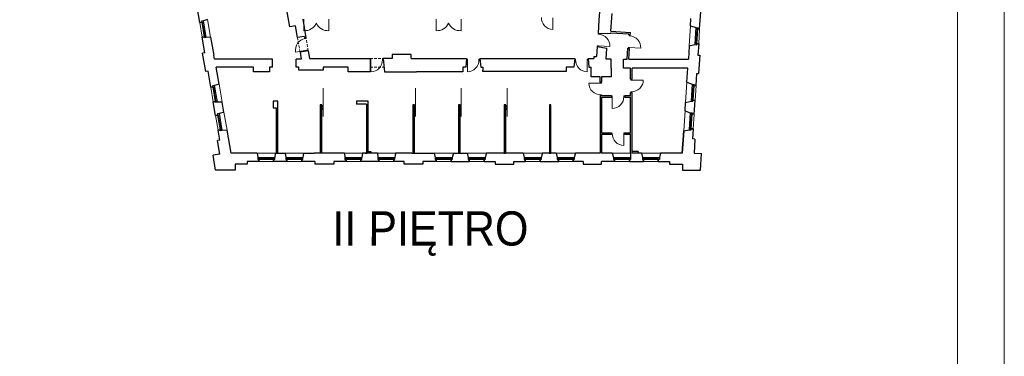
# Model space of a CAD drawing. Header units: millimetres. Extents: x 6904000 to 7075021, y 297772 to 407623.
# Tile 26 of 91: x 6952833 to 6956526, y 388911 to 390173. Entities that reach past the tile are written whole.
import ezdxf

# ---------------------------------------------------------------- set-up
doc = ezdxf.new("R2010")
doc.units = ezdxf.units.MM
doc.linetypes.add('MCS - PW - 2 piętro (2026.04.21)_do wysłania$0$DASHED', pattern=[19.05, 12.7, -6.35])
for name, color, linetype, lineweight in [('MCS - PW - 2 piętro (2026.04.21)_do wysłania$0$Drzwi i okna', 8, 'Continuous', 9), ('MCS - PW - 2 piętro (2026.04.21)_do wysłania$0$Opis', 8, 'Continuous', 9), ('MCS - PW - 2 piętro (2026.04.21)_do wysłania$0$Przekrojowa', 8, 'Continuous', 25), ('MCS - PW - 2 piętro (2026.04.21)_do wysłania$0$Ramka', 8, 'Continuous', 9), ('MCS - PW - 2 piętro (2026.04.21)_do wysłania$0$Widokowa', 8, 'Continuous', 9)]:
    doc.layers.add(name, color=color, linetype=linetype, lineweight=lineweight)
doc.layers.add('MCS - PW - 2 piętro (2026.04.21)_do wysłania$0$Obrys powierzchni', color=8, linetype='Continuous', lineweight=9, plot=False)
doc.styles.add('MCS - PW - 2 piętro (2026.04.21)_do wysłania$0$ARIELCE', font='arial.ttf', dxfattribs={"width": 0.9})

# ---------------------------------------------------------------- blocks, each defined once
blk = doc.blocks.new('MCS - PW - 2 piętro (2026.04.21)_do wysłania$0$zw$2918')
at = {"layer": 'MCS - PW - 2 piętro (2026.04.21)_do wysłania$0$Drzwi i okna', "color": 0}
for p, q in [((1352.6, -2969.1), (1352.5, -3054.6)), ((1539.7, -2969.1), (1539.8, -3054.6)), ((2344.7, -2969.1), (2344.6, -3054.6)), ((2531.8, -2969.1), (2531.9, -3054.6)), ((3221.2, -2959.2), (3220.4, -3044.7)), ((3559.9, -3081.2), (3560.3, -3074.6)), ((3568.8, -3081.8), (3559.9, -3081.2)), ((3567.8, -3081.8), (3568.3, -3075.1)), ((3792, -3093.7), (3792.4, -3087)), ((3800.9, -3094.3), (3792, -3093.7)), ((3800, -3094.2), (3800.4, -3087.5)), ((1359.2, -3114.6), (1358.2, -3109)), ((1358.2, -3114.8), (1367, -3113.2)), ((1367, -3113.2), (1366, -3107.4)), ((3554.3, -3168), (3553.9, -3174.5)), ((3563.3, -3168.6), (3554.3, -3168)), ((3561.8, -3175), (3562.3, -3168.5)), ((3562.3, -3168.5), (3647.6, -3174)), ((1374.5, -3200.2), (1290.3, -3215.2)), ((1373.5, -3200.3), (1382.3, -3198.7)), ((1375.7, -3207.2), (1374.5, -3200.2)), ((1382.3, -3198.7), (1383.6, -3205.9)), ((3786.4, -3180.5), (3786, -3186.9)), ((3795.4, -3181), (3786.4, -3180.5)), ((3794, -3187.4), (3794.4, -3181)), ((3794.4, -3181), (3879.7, -3186.4)), ((1855.3, -3269), (1848.8, -3269)), ((1848.8, -3277), (1855.3, -3277)), ((1855.3, -3277), (1855.1, -3362.5)), ((1855.3, -3278), (1855.3, -3269)), ((1942.2, -3278.2), (1942.2, -3269.2)), ((1942.2, -3269.2), (1948.8, -3269.2)), ((1942.2, -3277.2), (1950.1, -3277.2)), ((2571.6, -3277), (2579.4, -3277)), ((2579.4, -3269), (2572.9, -3269)), ((2579.4, -3277), (2579.3, -3362.5)), ((2579.4, -3278), (2579.4, -3269)), ((2666.3, -3278.2), (2666.3, -3269.2)), ((2666.3, -3269.2), (2672.9, -3269.2)), ((2666.3, -3277.2), (2674.2, -3277.2)), ((3391.1, -3277.2), (3383.2, -3277.2)), ((3391.1, -3269.2), (3384, -3269.2)), ((3391.1, -3278.2), (3391.1, -3269.2)), ((3478, -3278), (3478, -3269)), ((3478, -3269), (3485, -3269)), ((3485.8, -3277), (3478, -3277)), ((3478, -3277), (3478.2, -3362.5)), ((3576.7, -3448.5), (3491.2, -3448.3)), ((3575.7, -3448.5), (3584.7, -3448.5)), ((3576.7, -3442), (3576.7, -3448.5)), ((3584.7, -3448.5), (3584.7, -3442)), ((3805.4, -3425.5), (3805.4, -3419)), ((3814.4, -3425.5), (3805.4, -3425.5)), ((3813.4, -3419), (3813.4, -3425.5)), ((3813.4, -3425.5), (3898.9, -3425.4)), ((3575.5, -3535.4), (3584.5, -3535.4)), ((3576.5, -3535.4), (3576.5, -3542)), ((3584.5, -3535.4), (3584.5, -3542)), ((3666.2, -3544.3), (3659.7, -3544.3)), ((3666.2, -3553.3), (3666.2, -3544.3)), ((3753.1, -3553.5), (3753.1, -3544.5)), ((3753.1, -3544.5), (3759.7, -3544.5)), ((3814.6, -3512.4), (3805.6, -3512.4)), ((3805.6, -3512.4), (3805.6, -3519)), ((3813.6, -3512.4), (3813.6, -3519)), ((3659.7, -3552.3), (3666.2, -3552.3)), ((3666.2, -3552.3), (3666, -3637.8)), ((3753.1, -3552.5), (3759.7, -3552.5)), ((3666.3, -3822.2), (3659.7, -3822.2)), ((3666.3, -3830.2), (3659.7, -3830.2)), ((3666.3, -3831.2), (3666.3, -3822.2)), ((3753.2, -3831), (3753.2, -3822)), ((3753.2, -3822), (3759.7, -3822)), ((3759.7, -3830), (3753.2, -3830)), ((3753.2, -3830), (3753.3, -3915.5))]:
    blk.add_line(p, q, dxfattribs=at)
at = {"layer": 'MCS - PW - 2 piętro (2026.04.21)_do wysłania$0$Drzwi i okna', "color": 0, "ltscale": 1.6}
for centre, radius, start, end in [((1359.1, -2959.4), 95.4, 266.07162, 335.87639), ((1533.3, -2959.4), 95.4, 204.12361, 273.92838), ((2351.1, -2959.4), 95.4, 266.07162, 335.87639), ((2525.3, -2959.4), 95.4, 204.12361, 273.92838), ((3221, -2957.9), 86.7, 177.98726, 269.59787), ((3561, -3168.2), 86.7, 356.20358, 87.81419), ((3793.2, -3180.7), 86.7, 356.20358, 87.81419), ((1375.7, -3199.7), 86.7, 98.65194, 190.26256), ((1855.5, -3275.8), 86.7, 269.77938, 1.38999), ((2579.6, -3275.8), 86.7, 269.77938, 1.38999), ((3477.8, -3275.8), 86.7, 178.61001, 270.22062), ((3577.9, -3448.7), 86.7, 179.77102, 271.38164), ((3812.2, -3425.7), 86.7, 268.61836, 0.22898), ((3666.4, -3551.1), 86.7, 269.77102, 1.38164), ((3753, -3828.8), 86.7, 178.61001, 270.22062)]:
    blk.add_arc(centre, radius, start, end, dxfattribs=at)
at = {"layer": 'MCS - PW - 2 piętro (2026.04.21)_do wysłania$0$Drzwi i okna', "color": 0}
for centre, start, end in [((1364.1, -3122.6), 278.48889, 281.78745), ((1933.4, -3273.7), 178.25449, 181.55305), ((2657.5, -3273.7), 178.25449, 181.55305), ((3399.9, -3273.7), 358.44695, 1.74551), ((3580, -3526.6), 88.24613, 91.5447), ((3810.1, -3503.7), 88.4553, 91.75387), ((3744.3, -3549.1), 178.24613, 181.5447), ((3675.1, -3826.7), 358.44695, 1.74551)]:
    blk.add_arc(centre, 78.2, start, end, dxfattribs=at)
at = {"layer": 'MCS - PW - 2 piętro (2026.04.21)_do wysłania$0$Przekrojowa', "color": 0, "ltscale": 1.6}
for p, q in [((571.3, -2992.7), (551.6, -2877.4)), ((1246.6, -3025.7), (1215.3, -2842.4)), ((3574.4, -2856.9), (3566.8, -2974.4)), ((3656.5, -3058.7), (3665.1, -2925.5)), ((4322.1, -3041.3), (4330.4, -2912.5)), ((630.3, -2970), (599.3, -2980)), ((1290, -3018.3), (1246.6, -3025.7)), ((1305.1, -3106.7), (1290, -3018.3)), ((1344.5, -2969.1), (1368.1, -3107.1)), ((3566.8, -2974.4), (3560.3, -3074.7)), ((4253.5, -3017.2), (4256.9, -2963.7)), ((4253.5, -3017.2), (4292.9, -3031.6)), ((1354.4, -3098.3), (1305.1, -3106.7)), ((1354.4, -3098.3), (1356.3, -3109.1)), ((3560.3, -3074.7), (3655.6, -3073.5)), ((3655.6, -3073.5), (3655.8, -3070.7)), ((3655.8, -3070.7), (3790.4, -3079.4)), ((3656.5, -3058.7), (3803.2, -3068.2)), ((3790, -3087), (3790.4, -3079.4)), ((3790, -3087), (3801.9, -3087.8)), ((3801.9, -3087.8), (3803.2, -3068.2)), ((610.4, -3221.4), (590.2, -3103.1)), ((653.3, -3104.3), (620.7, -3105.6)), ((653.3, -3104.3), (676.4, -3239.5)), ((1368.1, -3107.1), (1356.3, -3109.1)), ((3553.9, -3174.5), (3549.1, -3248.1)), ((3553.9, -3174.5), (3625.4, -3184.6)), ((4243.8, -3167.5), (4237.3, -3269.1)), ((4243.8, -3167.5), (4284.7, -3158.9)), ((4314.9, -3153), (4309.4, -3237.8)), ((610.4, -3221.4), (592.7, -3224.4)), ((616.1, -3361.4), (592.7, -3224.4)), ((681.2, -3267.4), (676.4, -3239.5)), ((1384.9, -3205.7), (1323.8, -3216.1)), ((1323.8, -3216.1), (1332.6, -3267.4)), ((1384.9, -3205.7), (1394.9, -3264.1)), ((2158.9, -3232.8), (2013.9, -3232.8)), ((2013.9, -3232.8), (2013.9, -3264.1)), ((2158.9, -3264.1), (2158.9, -3232.8)), ((3528.9, -3248.1), (3527.8, -3264.1)), ((3528.9, -3248.1), (3549.1, -3248.1)), ((3619.9, -3269.2), (3625.4, -3184.6)), ((3778.2, -3269.1), (3783.5, -3186.8)), ((3783.5, -3186.8), (3795.5, -3187.5)), ((3790.2, -3269.1), (3795.5, -3187.5)), ((4309.4, -3237.8), (4323.4, -3238.8)), ((4323.4, -3238.8), (4314.5, -3376.9)), ((1116.8, -3267.4), (681.2, -3267.4)), ((1116.8, -3328.1), (1116.8, -3267.4)), ((1332.6, -3267.4), (1293.8, -3267.4)), ((1293.8, -3328.1), (1293.8, -3267.4)), ((1394.9, -3264.1), (1848.8, -3264.1)), ((1848.8, -3264.1), (1848.8, -3328.1)), ((2013.9, -3264.1), (1948.8, -3264.1)), ((1948.8, -3264.3), (1958.7, -3363.7)), ((2158.9, -3264.1), (2572.9, -3264.1)), ((2572.9, -3264.1), (2566.6, -3327.7)), ((2672.9, -3264.1), (3384.5, -3264.1)), ((2672.9, -3264.1), (2679.3, -3327.7)), ((3384.5, -3264.1), (3378.2, -3327.7)), ((3484.5, -3264.1), (3527.8, -3264.1)), ((3484.5, -3264.1), (3490.9, -3327.7)), ((3657.7, -3269), (3619.9, -3269.2)), ((3657.7, -3335), (3657.7, -3269)), ((3751.7, -3335), (3751.7, -3269)), ((3751.7, -3269.1), (3778.2, -3269.1)), ((3790.2, -3269.1), (3911.7, -3269.1)), ((3911.7, -3269.1), (4237.3, -3269.1)), ((633.8, -3358.4), (616.1, -3361.4)), ((654.4, -3478.6), (633.8, -3358.4)), ((717.2, -3454.7), (695.6, -3328.1)), ((975.8, -3328.1), (695.6, -3328.1)), ((975.8, -3363.1), (975.8, -3328.1)), ((1094.8, -3363.1), (975.8, -3363.1)), ((1116.8, -3328.1), (1094.8, -3328.1)), ((1094.8, -3328.1), (1094.8, -3363.1)), ((1315.8, -3328.1), (1293.8, -3328.1)), ((1315.8, -3351.7), (1315.8, -3328.1)), ((1496.8, -3351.7), (1315.8, -3351.7)), ((1684.8, -3328.1), (1496.8, -3328.1)), ((1496.8, -3328.1), (1496.8, -3351.7)), ((1684.8, -3363.7), (1684.8, -3328.1)), ((1848.8, -3363.7), (1684.8, -3363.7)), ((1848.8, -3328.1), (1848.8, -3363.7)), ((1958.7, -3363.7), (2196.9, -3363.7)), ((2545.9, -3363.7), (2196.9, -3363.7)), ((2566.6, -3327.7), (2545.9, -3327.7)), ((2545.9, -3327.7), (2545.9, -3363.7)), ((2679.3, -3327.7), (2695.9, -3327.7)), ((2695.9, -3327.7), (2695.9, -3351.7)), ((2695.9, -3359.7), (2695.9, -3351.7)), ((2855.7, -3359.7), (2695.9, -3359.7)), ((3319.7, -3359.7), (2855.7, -3359.7)), ((3378.2, -3327.7), (3319.7, -3327.7)), ((3319.7, -3327.7), (3319.7, -3359.7)), ((3490.9, -3327.7), (3507.7, -3327.7)), ((3507.7, -3400), (3507.7, -3327.7)), ((3657.7, -3335), (3657.7, -3400)), ((3803.7, -3335), (3751.7, -3335)), ((3803.7, -3419), (3803.7, -3335)), ((3815.8, -3419), (3815.8, -3335)), ((4233, -3335), (3815.8, -3335)), ((4226.1, -3441.7), (4233, -3335)), ((4294.7, -3465.8), (4300.5, -3376)), ((4300.5, -3376), (4314.5, -3376.9)), ((717.2, -3454.7), (682.4, -3466)), ((3574.7, -3400), (3507.7, -3400)), ((3574.7, -3442), (3574.7, -3400)), ((3586.7, -3442), (3574.7, -3442)), ((3657.7, -3400), (3586.7, -3400)), ((3586.7, -3400), (3586.7, -3442)), ((3803.7, -3419), (3815.8, -3419)), ((4226.1, -3441.7), (4265.5, -3456.2)), ((3586.7, -3542), (3574.7, -3542)), ((3574.7, -3542), (3574.7, -3973.7)), ((3586.7, -3542), (3659.7, -3542)), ((3659.7, -3542), (3659.7, -3554)), ((3759.7, -3542), (3803.7, -3542)), ((3759.7, -3542), (3759.7, -3554)), ((3803.7, -3542), (3803.7, -3519)), ((3803.7, -3519), (3815.8, -3519)), ((3815.8, -3973.7), (3815.8, -3519)), ((690.5, -3689.6), (673.3, -3589)), ((740.4, -3590.1), (703.8, -3591.5)), ((753.3, -3665.6), (740.4, -3590.1)), ((1156.1, -3583.7), (1123.1, -3583.7)), ((1123.1, -3583.7), (1123.1, -3633.7)), ((1156.1, -3883.7), (1156.1, -3583.7)), ((1487.7, -3610.7), (1475.7, -3610.7)), ((1475.7, -3610.7), (1475.7, -3883.7)), ((1487.7, -3883.7), (1487.7, -3610.7)), ((1835.7, -3583.7), (1746.7, -3583.7)), ((1746.7, -3583.7), (1746.7, -3604.7)), ((1823.7, -3604.7), (1746.7, -3604.7)), ((1835.7, -3583.7), (1821.7, -3583.7)), ((1823.7, -3604.7), (1823.7, -3883.7)), ((1835.7, -3883.7), (1835.7, -3583.7)), ((2181.7, -3610.7), (2169.7, -3610.7)), ((2169.7, -3610.7), (2169.7, -3883.7)), ((2181.7, -3883.7), (2181.7, -3610.7)), ((2524.7, -3610.7), (2512.7, -3610.7)), ((2512.7, -3610.7), (2512.7, -3883.7)), ((2524.7, -3883.7), (2524.7, -3610.7)), ((2867.7, -3610.7), (2855.7, -3610.7)), ((2855.7, -3610.7), (2855.7, -3883.7)), ((2867.7, -3883.7), (2867.7, -3610.7)), ((3206.7, -3610.7), (3194.7, -3610.7)), ((3194.7, -3610.7), (3194.7, -3883.7)), ((3206.7, -3883.7), (3206.7, -3610.7)), ((3586.7, -3554), (3659.7, -3554)), ((3586.7, -3554), (3586.7, -3821)), ((3759.7, -3554), (3803.7, -3554)), ((3803.7, -3821), (3803.7, -3554)), ((4212.3, -3656.3), (4216.4, -3592.1)), ((4216.4, -3592.1), (4257.3, -3583.4)), ((4280.8, -3680.4), (4287.5, -3577.6)), ((753.3, -3665.6), (718.5, -3676.9)), ((1123.1, -3633.7), (1144.1, -3633.7)), ((1144.1, -3633.7), (1144.1, -3883.7)), ((4212.3, -3656.3), (4251.7, -3670.7)), ((722.1, -3874.9), (709.3, -3800)), ((776.5, -3801), (739.9, -3802.5)), ((806.1, -3974.4), (776.5, -3801)), ((3586.7, -3821), (3659.7, -3821)), ((3586.7, -3830), (3586.7, -3973.7)), ((3586.7, -3830), (3659.7, -3830)), ((3659.7, -3821), (3659.7, -3830)), ((3759.7, -3821), (3803.7, -3821)), ((3759.7, -3821), (3759.7, -3830)), ((3759.7, -3830), (3803.7, -3830)), ((3803.7, -3973.7), (3803.7, -3830)), ((4202.6, -3806.6), (4191.8, -3973.7)), ((4191.8, -3973.7), (4202.6, -3806.6)), ((4202.6, -3806.6), (4243.4, -3798)), ((4273.6, -3792.1), (4268.9, -3866)), ((722.1, -3874.9), (704.4, -3877.9)), ((722, -3980.7), (704.4, -3877.9)), ((1156.1, -3883.7), (1144.1, -3883.7)), ((1487.7, -3883.7), (1475.7, -3883.7)), ((1835.7, -3883.7), (1823.7, -3883.7)), ((2181.7, -3883.7), (2169.7, -3883.7)), ((2524.7, -3883.7), (2512.7, -3883.7)), ((2867.7, -3883.7), (2855.7, -3883.7)), ((3206.7, -3883.7), (3194.7, -3883.7)), ((4286.8, -3867.2), (4268.9, -3866)), ((4286.8, -3867.2), (4280, -3973.3)), ((722, -3980.7), (671.6, -3989.3)), ((1000.3, -3974.4), (806.1, -3974.4)), ((1137.7, -3973.7), (1213.2, -3973.7)), ((1348.7, -3973.7), (1429.7, -3973.7)), ((1657.2, -3973.7), (1429.7, -3973.7)), ((1904.2, -3973.7), (1792.7, -3973.7)), ((1813.7, -3973.7), (1827.7, -3973.7)), ((1835.7, -3973.7), (1835.7, -3961.7)), ((1835.7, -3961.7), (1855.7, -3961.7)), ((1855.7, -3961.7), (1855.7, -3973.7)), ((2161.7, -3973.7), (2039.7, -3973.7)), ((2161.7, -3973.7), (2175.7, -3973.7)), ((2175.7, -3973.7), (2329.5, -3973.7)), ((2329.5, -3973.7), (2337.1, -4007.1)), ((2474.5, -3973.7), (2464.7, -4007.1)), ((2474.5, -3973.7), (2577.5, -3973.7)), ((2506.7, -3973.7), (2520.7, -3973.7)), ((2577.5, -3973.7), (2585.1, -4007.1)), ((2722.5, -3973.7), (2712.7, -4007.1)), ((2851.7, -3973.7), (2722.5, -3973.7)), ((2851.7, -3973.7), (2865.7, -3973.7)), ((2998.5, -3973.7), (2865.7, -3973.7)), ((2998.5, -3973.7), (3006.1, -4007.1)), ((3143.5, -3973.7), (3133.7, -4007.1)), ((3192.7, -3973.7), (3143.5, -3973.7)), ((3192.7, -3973.7), (3206.7, -3973.7)), ((3246.5, -3973.7), (3206.7, -3973.7)), ((3246.5, -3973.7), (3254.1, -4007.1)), ((3391.5, -3973.7), (3381.7, -4007.1)), ((3574.7, -3973.7), (3391.5, -3973.7)), ((3665.3, -3973.7), (3586.7, -3973.7)), ((3665.3, -3973.7), (3676.1, -4007.1)), ((3859.8, -3959.7), (3815.8, -3959.7)), ((3884.5, -3973.7), (3815.8, -3973.7)), ((3859.8, -3959.7), (3859.8, -3973.7)), ((3884.5, -3973.7), (3892.1, -4007.1)), ((4029.5, -3973.7), (4019.7, -4007.1)), ((4191.8, -3973.7), (4029.5, -3973.7)), ((4280, -3973.3), (4335.3, -3976.8)), ((4327.4, -4099.8), (4335.3, -3976.8)), ((690.6, -4099.8), (671.6, -3989.3)), ((927.9, -4054.8), (836.9, -4054.8)), ((836.9, -4054.8), (836.9, -4099.8)), ((1013.9, -4036.8), (927.9, -4036.8)), ((927.9, -4036.8), (927.9, -4054.8)), ((1224.9, -4036.8), (1125.9, -4036.8)), ((1133.7, -4021.9), (1133.7, -4007.1)), ((1435.9, -4036.8), (1336.9, -4036.8)), ((1344.7, -4021.9), (1344.7, -4007.1)), ((1435.9, -4036.8), (1435.9, -4054.8)), ((1576.9, -4054.8), (1435.9, -4054.8)), ((1668.9, -4036.8), (1576.9, -4036.8)), ((1576.9, -4036.8), (1576.9, -4054.8)), ((1915.9, -4036.8), (1780.9, -4036.8)), ((1788.7, -4021.9), (1788.7, -4007.1)), ((2104.9, -4036.8), (2027.9, -4036.8)), ((2035.7, -4021.9), (2035.7, -4007.1)), ((2104.9, -4054.8), (2104.9, -4036.8)), ((2245.9, -4054.8), (2104.9, -4054.8)), ((2344.9, -4036.8), (2245.9, -4036.8)), ((2245.9, -4036.8), (2245.9, -4054.8)), ((2456.9, -4036.8), (2592.9, -4036.8)), ((2704.9, -4036.8), (2788.9, -4036.8)), ((2788.9, -4036.8), (2788.9, -4054.8)), ((2788.9, -4054.8), (2926.9, -4054.8)), ((2926.9, -4054.8), (2926.9, -4036.8)), ((2926.9, -4036.8), (3013.9, -4036.8)), ((3125.9, -4036.8), (3261.9, -4036.8)), ((3446.9, -4036.8), (3373.9, -4036.8)), ((3446.9, -4036.8), (3446.9, -4054.8)), ((3446.9, -4054.8), (3584.9, -4054.8)), ((3683.9, -4036.8), (3584.9, -4036.8)), ((3584.9, -4054.8), (3584.9, -4036.8)), ((3795.9, -4036.8), (3899.9, -4036.8)), ((4011.9, -4036.8), (4094.9, -4036.8)), ((4094.9, -4036.8), (4094.9, -4054.8)), ((4094.9, -4054.8), (4192.9, -4054.8)), ((4192.9, -4054.8), (4192.9, -4099.8)), ((836.9, -4099.8), (690.6, -4099.8)), ((836.9, -4099.8), (701, -4099.8)), ((4192.9, -4099.8), (4316.9, -4099.8)), ((4192.9, -4099.8), (4327.4, -4099.8))]:
    blk.add_line(p, q, dxfattribs=at)
at = {"layer": 'MCS - PW - 2 piętro (2026.04.21)_do wysłania$0$Przekrojowa', "color": 0}
for p, q in [((586, -2990.2), (571.3, -2992.7)), ((571.3, -2992.7), (586, -2990.2)), ((599.3, -2980), (584.7, -2982.5)), ((584.7, -2982.5), (586, -2990.2)), ((604.9, -3100.6), (590.2, -3103.1)), ((590.2, -3103.1), (604.9, -3100.6)), ((606.2, -3108.2), (604.9, -3100.6)), ((4292.9, -3031.6), (4307.7, -3032.5)), ((4307.7, -3032.5), (4307.2, -3040.3)), ((4307.2, -3040.3), (4322.1, -3041.3)), ((4322.1, -3041.3), (4307.2, -3040.3)), ((620.8, -3105.7), (606.2, -3108.2)), ((4284.7, -3158.9), (4299.4, -3159.8)), ((4299.4, -3159.8), (4299.9, -3152.1)), ((4299.9, -3152.1), (4314.9, -3153)), ((4314.9, -3153), (4299.9, -3152.1)), ((682.4, -3466), (667.8, -3468.5)), ((667.8, -3468.5), (669.1, -3476.1)), ((4265.5, -3456.2), (4280.3, -3457.1)), ((4280.3, -3457.1), (4279.8, -3464.9)), ((4279.8, -3464.9), (4294.7, -3465.8)), ((4294.7, -3465.8), (4279.8, -3464.9)), ((669.1, -3476.1), (654.4, -3478.6)), ((654.4, -3478.6), (669.1, -3476.1)), ((688, -3586.5), (673.3, -3589)), ((673.3, -3589), (688, -3586.5)), ((689.3, -3594.2), (688, -3586.5)), ((703.9, -3591.7), (689.3, -3594.2)), ((4257.3, -3583.4), (4272.1, -3584.4)), ((4272.1, -3584.4), (4272.6, -3576.6)), ((4272.6, -3576.6), (4287.5, -3577.6)), ((4287.5, -3577.6), (4272.6, -3576.6)), ((705.2, -3687.1), (690.5, -3689.6)), ((690.5, -3689.6), (705.2, -3687.1)), ((718.5, -3676.9), (703.9, -3679.4)), ((703.9, -3679.4), (705.2, -3687.1)), ((4251.7, -3670.7), (4266.4, -3671.7)), ((4266.4, -3671.7), (4265.9, -3679.4)), ((4265.9, -3679.4), (4280.8, -3680.4)), ((4280.8, -3680.4), (4265.9, -3679.4)), ((724.1, -3797.5), (709.3, -3800)), ((709.3, -3800), (724.1, -3797.5)), ((725.4, -3805.1), (724.1, -3797.5)), ((740, -3802.6), (725.4, -3805.1)), ((4243.4, -3798), (4258.2, -3798.9)), ((4258.2, -3798.9), (4258.7, -3791.2)), ((4258.7, -3791.2), (4273.6, -3792.1)), ((4273.6, -3792.1), (4258.7, -3791.2)), ((1002.2, -3973.7), (1006.1, -4007.1)), ((1137.7, -3973.7), (1133.7, -4007.1)), ((1213.2, -3973.7), (1217.1, -4007.1)), ((1348.7, -3973.7), (1344.7, -4007.1)), ((1657.2, -3973.7), (1661.1, -4007.1)), ((1792.7, -3973.7), (1788.7, -4007.1)), ((1904.2, -3973.7), (1908.1, -4007.1)), ((2039.7, -3973.7), (2035.7, -4007.1)), ((3803.7, -3973.7), (3803.7, -4021.9)), ((1006.1, -4007.1), (1006.1, -4021.9)), ((1006.1, -4021.9), (1013.9, -4021.9)), ((1013.9, -4021.9), (1013.9, -4036.8)), ((1013.9, -4036.8), (1013.9, -4021.9)), ((1133.7, -4021.9), (1125.9, -4021.9)), ((1125.9, -4021.9), (1125.9, -4036.8)), ((1125.9, -4036.8), (1125.9, -4021.9)), ((1217.1, -4007.1), (1217.1, -4021.9)), ((1217.1, -4021.9), (1224.9, -4021.9)), ((1224.9, -4021.9), (1224.9, -4036.8)), ((1224.9, -4036.8), (1224.9, -4021.9)), ((1344.7, -4021.9), (1336.9, -4021.9)), ((1336.9, -4021.9), (1336.9, -4036.8)), ((1336.9, -4036.8), (1336.9, -4021.9)), ((1661.1, -4007.1), (1661.1, -4021.9)), ((1661.1, -4021.9), (1668.9, -4021.9)), ((1668.9, -4021.9), (1668.9, -4036.8)), ((1668.9, -4036.8), (1668.9, -4021.9)), ((1788.7, -4021.9), (1780.9, -4021.9)), ((1780.9, -4021.9), (1780.9, -4036.8)), ((1780.9, -4036.8), (1780.9, -4021.9)), ((1908.1, -4007.1), (1908.1, -4021.9)), ((1908.1, -4021.9), (1915.9, -4021.9)), ((1915.9, -4021.9), (1915.9, -4036.8)), ((1915.9, -4036.8), (1915.9, -4021.9)), ((2035.7, -4021.9), (2027.9, -4021.9)), ((2027.9, -4021.9), (2027.9, -4036.8)), ((2027.9, -4036.8), (2027.9, -4021.9)), ((2337.1, -4007.1), (2337.1, -4021.9)), ((2337.1, -4021.9), (2344.9, -4021.9)), ((2344.9, -4021.9), (2344.9, -4036.8)), ((2344.9, -4036.8), (2344.9, -4021.9)), ((2464.7, -4021.9), (2456.9, -4021.9)), ((2456.9, -4021.9), (2456.9, -4036.8)), ((2456.9, -4036.8), (2456.9, -4021.9)), ((2464.7, -4007.1), (2464.7, -4021.9)), ((2585.1, -4007.1), (2585.1, -4021.9)), ((2585.1, -4021.9), (2592.9, -4021.9)), ((2592.9, -4021.9), (2592.9, -4036.8)), ((2592.9, -4036.8), (2592.9, -4021.9)), ((2712.7, -4021.9), (2704.9, -4021.9)), ((2704.9, -4021.9), (2704.9, -4036.8)), ((2704.9, -4036.8), (2704.9, -4021.9)), ((2712.7, -4007.1), (2712.7, -4021.9)), ((3006.1, -4007.1), (3006.1, -4021.9)), ((3006.1, -4021.9), (3013.9, -4021.9)), ((3013.9, -4021.9), (3013.9, -4036.8)), ((3013.9, -4036.8), (3013.9, -4021.9)), ((3133.7, -4021.9), (3125.9, -4021.9)), ((3125.9, -4021.9), (3125.9, -4036.8)), ((3125.9, -4036.8), (3125.9, -4021.9)), ((3133.7, -4007.1), (3133.7, -4021.9)), ((3254.1, -4007.1), (3254.1, -4021.9)), ((3254.1, -4021.9), (3261.9, -4021.9)), ((3261.9, -4021.9), (3261.9, -4036.8)), ((3261.9, -4036.8), (3261.9, -4021.9)), ((3381.7, -4021.9), (3373.9, -4021.9)), ((3373.9, -4021.9), (3373.9, -4036.8)), ((3373.9, -4036.8), (3373.9, -4021.9)), ((3381.7, -4007.1), (3381.7, -4021.9)), ((3676.1, -4007.1), (3676.1, -4021.9)), ((3676.1, -4021.9), (3683.9, -4021.9)), ((3683.9, -4021.9), (3683.9, -4036.8)), ((3683.9, -4036.8), (3683.9, -4021.9)), ((3803.7, -4021.9), (3795.9, -4021.9)), ((3795.9, -4021.9), (3795.9, -4036.8)), ((3795.9, -4036.8), (3795.9, -4021.9)), ((3892.1, -4007.1), (3892.1, -4021.9)), ((3892.1, -4021.9), (3899.9, -4021.9)), ((3899.9, -4021.9), (3899.9, -4036.8)), ((3899.9, -4036.8), (3899.9, -4021.9)), ((4019.7, -4021.9), (4011.9, -4021.9)), ((4011.9, -4021.9), (4011.9, -4036.8)), ((4011.9, -4036.8), (4011.9, -4021.9)), ((4019.7, -4007.1), (4019.7, -4021.9))]:
    blk.add_line(p, q, dxfattribs=at)
at = {"layer": 'MCS - PW - 2 piętro (2026.04.21)_do wysłania$0$Widokowa', "color": 0, "ltscale": 1.6}
for p, q in [((571.3, -2992.7), (590.2, -3103.1)), ((630.3, -2970), (653.3, -3104.3)), ((4243.8, -3167.5), (4253.5, -3017.2)), ((4314.9, -3153), (4322.1, -3041.3)), ((717.2, -3454.7), (740.4, -3590.1)), ((4216.4, -3592.1), (4226.1, -3441.7)), ((4287.5, -3577.6), (4294.7, -3465.8)), ((654.4, -3478.6), (673.3, -3589)), ((1496.7, -3699), (1496.7, -3486.9)), ((2190.7, -3699), (2190.7, -3486.9)), ((2533.7, -3699), (2533.7, -3486.9)), ((2876.7, -3699), (2876.7, -3486.9)), ((690.5, -3689.6), (709.3, -3800)), ((753.3, -3665.6), (776.5, -3801)), ((4202.6, -3806.6), (4212.3, -3656.3)), ((4273.6, -3792.1), (4280.8, -3680.4)), ((1144.1, -3883.7), (1144.1, -3973.7)), ((1150.1, -3883.7), (1150.1, -3973.7)), ((1156.1, -3973.7), (1156.1, -3883.7)), ((1475.7, -3883.7), (1475.7, -3973.7)), ((1481.7, -3883.7), (1481.7, -3973.7)), ((1487.7, -3973.7), (1487.7, -3883.7)), ((1823.7, -3883.7), (1823.7, -3973.7)), ((1829.7, -3883.7), (1829.7, -3973.7)), ((1835.7, -3973.7), (1835.7, -3883.7)), ((2169.7, -3883.7), (2169.7, -3973.7)), ((2175.7, -3883.7), (2175.7, -3973.7)), ((2181.7, -3973.7), (2181.7, -3883.7)), ((2512.7, -3883.7), (2512.7, -3973.7)), ((2517.7, -3883.7), (2517.7, -3973.7)), ((2524.7, -3973.7), (2524.7, -3883.7)), ((2855.7, -3883.7), (2855.7, -3973.7)), ((2861.7, -3883.7), (2861.7, -3973.7)), ((2867.7, -3973.7), (2867.7, -3883.7)), ((3194.7, -3883.7), (3194.7, -3973.7)), ((3200.7, -3883.7), (3200.7, -3973.7)), ((3206.7, -3973.7), (3206.7, -3883.7)), ((2329.5, -3973.7), (2474.5, -3973.7)), ((2577.5, -3973.7), (2722.5, -3973.7)), ((2998.5, -3973.7), (3143.5, -3973.7)), ((3246.5, -3973.7), (3391.5, -3973.7)), ((3665.3, -3973.7), (3803.7, -3973.7)), ((3884.5, -3973.7), (4029.5, -3973.7)), ((1013.9, -4036.8), (1125.9, -4036.8)), ((1224.9, -4036.8), (1336.9, -4036.8)), ((1668.9, -4036.8), (1780.9, -4036.8)), ((1915.9, -4036.8), (2027.9, -4036.8)), ((2344.9, -4036.8), (2456.9, -4036.8)), ((2592.9, -4036.8), (2704.9, -4036.8)), ((3013.9, -4036.8), (3125.9, -4036.8)), ((3261.9, -4036.8), (3373.9, -4036.8)), ((3683.9, -4036.8), (3795.9, -4036.8)), ((3899.9, -4036.8), (4011.9, -4036.8))]:
    blk.add_line(p, q, dxfattribs=at)
at = {"layer": 'MCS - PW - 2 piętro (2026.04.21)_do wysłania$0$Widokowa', "color": 0}
for p, q in [((586, -2990.2), (600.6, -2987.7)), ((605, -3100.8), (586, -2990.2)), ((612.2, -3099.3), (593.3, -2988.9)), ((620.8, -3105.7), (599.3, -2980)), ((604.9, -3100.6), (619.5, -3098.1)), ((4292.9, -3031.6), (4284.7, -3158.9)), ((4307.2, -3040.3), (4292.4, -3039.3)), ((4299.8, -3039.8), (4292.6, -3151.6)), ((4307.2, -3040.1), (4299.9, -3152.1)), ((4299.9, -3152.1), (4285.2, -3151.1)), ((703.9, -3591.7), (682.4, -3466)), ((4265.5, -3456.2), (4257.3, -3583.4)), ((4279.8, -3464.9), (4265, -3463.9)), ((4272.4, -3464.4), (4265.2, -3576.2)), ((4279.8, -3464.6), (4272.6, -3576.6)), ((669.1, -3476.1), (683.7, -3473.6)), ((688, -3586.7), (669.1, -3476.1)), ((695.3, -3585.3), (676.4, -3474.9)), ((688, -3586.5), (702.6, -3584)), ((4272.6, -3576.6), (4257.8, -3575.7)), ((705.2, -3687.1), (719.8, -3684.6)), ((724.1, -3797.7), (705.2, -3687.1)), ((731.4, -3796.2), (712.5, -3685.8)), ((740, -3802.6), (718.5, -3676.9)), ((4251.7, -3670.7), (4243.4, -3798)), ((4265.9, -3679.4), (4251.2, -3678.5)), ((4258.5, -3678.9), (4251.3, -3790.7)), ((4265.9, -3679.2), (4258.7, -3791.2)), ((724.1, -3797.5), (738.7, -3795)), ((4258.7, -3791.2), (4243.9, -3790.2)), ((1137.7, -3973.7), (1002.2, -3973.7)), ((1348.7, -3973.7), (1213.2, -3973.7)), ((1792.7, -3973.7), (1657.2, -3973.7)), ((2039.7, -3973.7), (1904.2, -3973.7)), ((1133.7, -4007.1), (1006.1, -4007.1)), ((1013.9, -4021.9), (1013.9, -4007.1)), ((1125.9, -4014.5), (1013.9, -4014.5)), ((1126.1, -4021.9), (1013.9, -4021.9)), ((1125.9, -4021.9), (1125.9, -4007.1)), ((1344.7, -4007.1), (1217.1, -4007.1)), ((1224.9, -4021.9), (1224.9, -4007.1)), ((1336.9, -4014.5), (1224.9, -4014.5)), ((1337.1, -4021.9), (1224.9, -4021.9)), ((1336.9, -4021.9), (1336.9, -4007.1)), ((1788.7, -4007.1), (1661.1, -4007.1)), ((1668.9, -4021.9), (1668.9, -4007.1)), ((1780.9, -4014.5), (1668.9, -4014.5)), ((1781.1, -4021.9), (1668.9, -4021.9)), ((1780.9, -4021.9), (1780.9, -4007.1)), ((2035.7, -4007.1), (1908.1, -4007.1)), ((1915.9, -4021.9), (1915.9, -4007.1)), ((2027.9, -4014.5), (1915.9, -4014.5)), ((2028.1, -4021.9), (1915.9, -4021.9)), ((2027.9, -4021.9), (2027.9, -4007.1)), ((2464.7, -4007.1), (2337.1, -4007.1)), ((2344.9, -4021.9), (2344.9, -4007.1)), ((2456.9, -4014.5), (2344.9, -4014.5)), ((2457.1, -4021.9), (2344.9, -4021.9)), ((2456.9, -4021.9), (2456.9, -4007.1)), ((2712.7, -4007.1), (2585.1, -4007.1)), ((2592.9, -4021.9), (2592.9, -4007.1)), ((2704.9, -4014.5), (2592.9, -4014.5)), ((2705.1, -4021.9), (2592.9, -4021.9)), ((2704.9, -4021.9), (2704.9, -4007.1)), ((3133.7, -4007.1), (3006.1, -4007.1)), ((3013.9, -4021.9), (3013.9, -4007.1)), ((3125.9, -4014.5), (3013.9, -4014.5)), ((3126.1, -4021.9), (3013.9, -4021.9)), ((3125.9, -4021.9), (3125.9, -4007.1)), ((3381.7, -4007.1), (3254.1, -4007.1)), ((3261.9, -4021.9), (3261.9, -4007.1)), ((3373.9, -4014.5), (3261.9, -4014.5)), ((3374.1, -4021.9), (3261.9, -4021.9)), ((3373.9, -4021.9), (3373.9, -4007.1)), ((3803.7, -4007.1), (3676.1, -4007.1)), ((3683.9, -4021.9), (3683.9, -4007.1)), ((3795.9, -4014.5), (3683.9, -4014.5)), ((3796.1, -4021.9), (3683.9, -4021.9)), ((3795.9, -4021.9), (3795.9, -4007.1)), ((4019.7, -4007.1), (3892.1, -4007.1)), ((3899.9, -4021.9), (3899.9, -4007.1)), ((4011.9, -4014.5), (3899.9, -4014.5)), ((4012.1, -4021.9), (3899.9, -4021.9)), ((4011.9, -4021.9), (4011.9, -4007.1))]:
    blk.add_line(p, q, dxfattribs=at)
at = {"layer": 'MCS - PW - 2 piętro (2026.04.21)_do wysłania$0$Widokowa', "color": 0, "linetype": 'MCS - PW - 2 piętro (2026.04.21)_do wysłania$0$DASHED', "ltscale": 1.6}
for p, q in [((1323.8, -3216.1), (1305.1, -3106.7)), ((1384.9, -3205.7), (1368.1, -3107.1)), ((1848.8, -3264.1), (1948.8, -3264.1)), ((1848.8, -3328.1), (1955.2, -3328.1))]:
    blk.add_line(p, q, dxfattribs=at)
at = {"layer": 'MCS - PW - 2 piętro (2026.04.21)_do wysłania$0$Widokowa', "color": 0, "ltscale": 1.6}
for centre in [(1492.2, -3622.3), (2186.2, -3622.3), (2529.2, -3622.3), (2872.2, -3622.3), (1492.2, -3641.1), (2186.2, -3641.1), (2529.2, -3641.1), (2872.2, -3641.1)]:
    blk.add_circle(centre, 4.5, dxfattribs=at)

msp = doc.modelspace()

# ---------------------------------------------------------------- linework, layer by layer
at = {"layer": 'MCS - PW - 2 piętro (2026.04.21)_do wysłania$0$Obrys powierzchni', "ltscale": 1.6}
for points in [[(6935526.2, 392623.2), (6956526.2, 392623.2), (6956526.2, 377773.2), (6935526.2, 377773.2)], [(6935701.2, 392448.2), (6956351.2, 392448.2), (6956351.2, 377948.2), (6935701.2, 377948.2)]]:
    msp.add_lwpolyline(points, close=True, dxfattribs=at)

# ---------------------------------------------------------------- block references
at = {"layer": 'MCS - PW - 2 piętro (2026.04.21)_do wysłania$0$Ramka', "xscale": 0.5, "yscale": 0.5, "zscale": 0.5}
msp.add_blockref('MCS - PW - 2 piętro (2026.04.21)_do wysłania$0$zw$2918', (6953222.3, 391659.3), dxfattribs=at)

# ---------------------------------------------------------------- texts
at = {"layer": 'MCS - PW - 2 piętro (2026.04.21)_do wysłania$0$Opis', "insert": (6954005.9, 389454.6), "char_height": 140, "width": 7240.63, "attachment_point": 1, "rotation": 359.981, "style": 'MCS - PW - 2 piętro (2026.04.21)_do wysłania$0$ARIELCE'}
msp.add_mtext('\\pxsm1,ql;{\\fArial|b0|i0|c238|p34;\\H0.916668x;II PIĘTRO}', dxfattribs=at)

doc.saveas('drawing.dxf')
